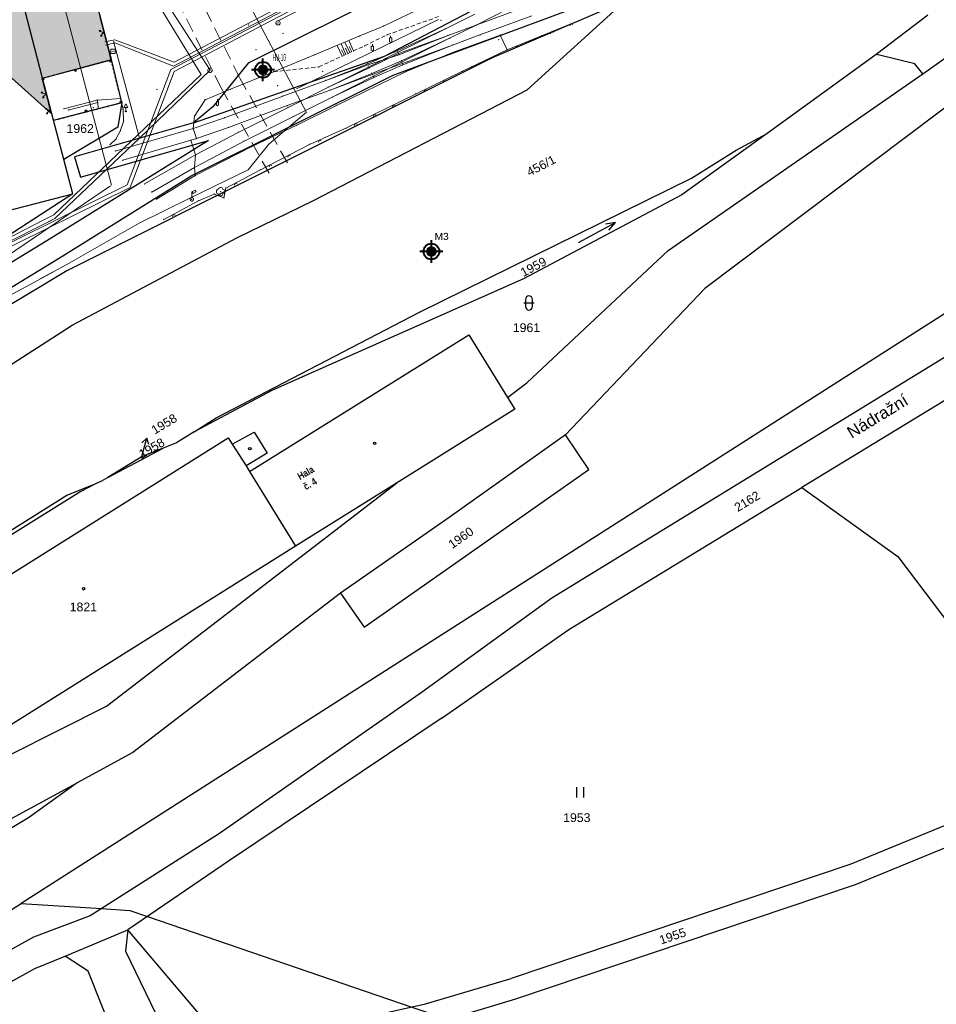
# Model space of a CAD drawing. Header units: metres. Extents: x -535942 to -530626, y -1087729 to -1086275.
# Tile 10 of 247: x -534397 to -534267, y -1087165 to -1087025. Entities that reach past the tile are written whole.
import ezdxf
from ezdxf.enums import TextEntityAlignment as Align

# ---------------------------------------------------------------- set-up
doc = ezdxf.new("R2010")
doc.units = ezdxf.units.M
for name, pattern in [('B_CARA_03', [3, 2, -1]), ('C_1', [0.6, 0.3, -0.3]), ('C_2', [0.9, 0.6, -0.3])]:
    doc.linetypes.add(name, pattern=pattern)
for name, color, linetype in [('15', 7, 'Continuous'), ('17', 7, 'Continuous'), ('18', 7, 'Continuous'), ('2', 7, 'Continuous'), ('22', 7, 'Continuous'), ('23', 7, 'Continuous'), ('25', 7, 'Continuous'), ('32', 7, 'Continuous'), ('6', 7, 'Continuous'), ('8', 7, 'Continuous'), ('_blok katastr', 7, 'Continuous'), ('_blok podklad SS', 7, 'Continuous'), ('_blok SS sítě', 7, 'Continuous'), ('_blok vrty G Consult', 7, 'Continuous'), ('_blok zaměření - nové', 7, 'Continuous'), ('AG_srafy SS budovy', 252, 'Continuous'), ('Hodnoty_hladiny', 7, 'Continuous'), ('Vrty_popis', 7, 'Continuous')]:
    doc.layers.add(name, color=color, linetype=linetype)
doc.layers.add('AG revizni oblacek', color=111, linetype='Continuous', plot=False)
for name, color, linetype, lineweight in [('AG voda chladící přívod', 120, 'HP_02_920CHVP', 13), ('AG voda chladící vratna', 120, 'HP_02_921CHVV', 13), ('AG_SS kanal_déšť', 251, 'G_POTR_626_PN', 13), ('AG_SS nakal_splašky', 251, 'G_POTR_627_PN', 13), ('AG_SS náhon', 251, 'B_CARA_03', 13), ('AG_SS osvětlení', 251, 'HP_04_VO', 13), ('AG_SS voda pitna', 251, 'G_POTR_616_PN', 13), ('AG_SS voda uzitkova', 251, 'G_POTR_617_PN', 13), ('Standard', 240, 'Continuous', 5)]:
    doc.layers.add(name, color=color, linetype=linetype, lineweight=lineweight)
for name, color, linetype, true_color in [('BT_BPEJ', 7, 'Continuous', 0x7fffff), ('BT_hranice_parcel', 7, 'Continuous', 0x007f00), ('BT_mapove_znacky', 7, 'Continuous', 0x007f00), ('BT_prvky_mapy', 7, 'Continuous', 0x007f00), ('BT_text_parcel', 7, 'Continuous', 0x007f00), ('BT_vnitrni_kresby', 7, 'Continuous', 0x007f00)]:
    doc.layers.add(name, color=color, linetype=linetype, true_color=true_color)
doc.layers.add('BT_hranice_budov', color=7, linetype='Continuous', lineweight=30, true_color=0x007f00)
doc.layers.add('Značka předmět vrt', color=7, linetype='Continuous', lineweight=0, true_color=0x27eff2)
doc.layers.get('17').off()
doc.styles.add('Arial', font='arialbd.ttf')
doc.styles.add('BT_text_mapy_m', font='arial.ttf', dxfattribs={"height": 5})
doc.styles.add('ROMANS', font='romans')
doc.styles.get("Standard").update_dxf_attribs({"font": 'ARIALN.TTF'})
doc.linetypes.add('G_POTR_616_PN', pattern='A,0.5,-1,2,-6.5,[2,hpfmlin.shx,S=1,R=0,X=0,Y=0],-6.5,2,-1,0.5', length=20)
doc.linetypes.add('G_POTR_617_PN', pattern='A,0.5,-1,2,-6.5,[1,hpfmlin.shx,S=1,R=0,X=0,Y=0],-6.5,2,-1,0.5', length=20)
doc.linetypes.add('G_POTR_626_PN', pattern='A,0.5,-1,2,-6.5,[8,hpfmlin.shx,S=1,R=0,X=0,Y=0],-6.5,2,-1,0.5', length=20)
doc.linetypes.add('G_POTR_627_PN', pattern='A,0.5,-1,2,-6.5,[9,hpfmlin.shx,S=1,R=0,X=0,Y=0],-6.5,2,-1,0.5', length=20)
doc.linetypes.add('HP_02_920CHVP', pattern='A,0.5,-1.2,-6.5,[3,hpfmlin.shx,S=1,R=0,X=0,Y=0],-0.8,["CHVP",Standard,S=1.7,R=0,X=3,Y=-0.8],-9,2,-1,0.5', length=21.5)
doc.linetypes.add('HP_02_921CHVV', pattern='A,0.5,-1.2,-6.5,[3,hpfmlin.shx,S=1,R=0,X=0,Y=0],-0.8,["CHVV",Standard,S=1.7,R=0,X=3,Y=-0.8],-9,2,-1,0.5', length=21.5)
doc.linetypes.add('HP_04_VO', pattern='A,0.5,-1,2,-5,[28,hpfmlin.shx,S=1,R=0,X=0,Y=0],-0.8,["VO",ROMANS,S=1.7,R=0,X=2.75,Y=-0.8],-7,2,-1,0.5', length=19.8)

# ---------------------------------------------------------------- blocks, each defined once
blk = doc.blocks.new('BT_symbol_402')
at = {"layer": 'BT_mapove_znacky', "lineweight": -3}
blk.add_circle((0, 0), 0.175, dxfattribs=at)
blk = doc.blocks.new('BT_symbol_306')
at = {"layer": 'BT_mapove_znacky', "lineweight": -3}
for p, q in [((-0.5, 0), (-0.5, 1.5)), ((0.5, 0), (0.5, 1.5))]:
    blk.add_line(p, q, dxfattribs=at)
blk = doc.blocks.new('BT_symbol_802')
at = {"layer": 'BT_mapove_znacky', "lineweight": -3}
blk.add_line((-3, 0), (3, 0), dxfattribs=at)
blk.add_lwpolyline([(1.6262, -0.5), (3, 0), (1.6262, 0.5)], dxfattribs=at)
blk = doc.blocks.new('BT_symbol_316')
at = {"layer": 'BT_mapove_znacky', "lineweight": -3}
blk.add_line((-0.75, 1), (0.75, 1), dxfattribs=at)
blk.add_lwpolyline([(0, 0), (0.1913, 0.0381), (0.3536, 0.1464), (0.4619, 0.3087), (0.5, 0.5), (0.5, 1.5), (0.4619, 1.6913), (0.3536, 1.8536), (0.1913, 1.9619), (0, 2), (-0.1913, 1.9619), (-0.3536, 1.8536), (-0.4619, 1.6913), (-0.5, 1.5), (-0.5, 0.5), (-0.4619, 0.3087), (-0.3536, 0.1464), (-0.1913, 0.0381), (0, 0)], dxfattribs=at)
blk = doc.blocks.new('BT_symbol_404')
at = {"layer": 'BT_mapove_znacky', "lineweight": -3}
blk.add_circle((0, 0), 0.175, dxfattribs=at)
blk = doc.blocks.new('BT_symbol_arrow')
at = {"layer": 'BT_text_parcel', "lineweight": -3}
for p in [(-0.5, 1.7), (0, 0), (0.5, 1.7)]:
    blk.add_line(p, (0, 2.5), dxfattribs=at)
blk = doc.blocks.new('_KATASTR')
at = {"layer": 'BT_BPEJ', "lineweight": -3}
for points in [[(-533898, -1086806.5), (-533987, -1086855), (-534014, -1086873), (-534050, -1086902), (-534110.5, -1086957.5), (-534117, -1086961), (-534138.5, -1086981), (-534174.5, -1087006), (-534199.5, -1087026), (-534243.5, -1087052.5), (-534397, -1087150.5)], [(-534432, -1087175.5), (-534431, -1087172), (-534397, -1087150.5)], [(-534397, -1087150.5), (-534385.54, -1087151.24), (-534381.5, -1087151.5), (-534378.99, -1087152.36), (-534341.37, -1087165.24), (-534336.25, -1087166.99), (-534307, -1087177), (-534238.5, -1087196.5), (-534222.14, -1087199.28), (-534191.28, -1087204.52), (-534142.63, -1087212.78), (-534139.08, -1087213.38), (-534103, -1087219.5), (-534027, -1087220.5)]]:
    blk.add_lwpolyline(points, dxfattribs=at)
at = {"layer": 'BT_hranice_budov', "lineweight": -3}
for points in [[(-534496.71, -1087080.91), (-534402.11, -1087056.42), (-534403.05, -1087053), (-534389.64, -1087049.54), (-534390.92, -1087044.66), (-534392.38, -1087039.07), (-534393.95, -1087033.06), (-534401.86, -1087002.58), (-534403.79, -1086995.25), (-534403.89, -1086994.88), (-534408.05, -1086979.09), (-534409.66, -1086979.51), (-534410.24, -1086977.43), (-534426.34, -1086981.53), (-534426.39, -1086981.37), (-534442.58, -1086985.56), (-534481.15, -1086995.45)], [(-534367.5, -1087084.24), (-534366.94, -1087085.17), (-534364.97, -1087088.24), (-534364.5, -1087089.02), (-534357.93, -1087099.66), (-534409.14, -1087131.77), (-534418.79, -1087116.42), (-534367.5, -1087084.24)]]:
    blk.add_lwpolyline(points, dxfattribs=at)
at = {"layer": 'BT_hranice_parcel', "lineweight": -3}
for points in [[(-534435.7, -1087083.91), (-534432.88, -1087082.28), (-534418.05, -1087074.81), (-534409.01, -1087069.31), (-534391.06, -1087058.36), (-534372.79, -1087046.98), (-534344.03, -1087032.66), (-534314.99, -1087021.81)], [(-534205.86, -1086949.78), (-534228.41, -1086962.47), (-534247.19, -1086975.55), (-534296.08, -1087010.03), (-534296.09, -1087010.12), (-534296.26, -1087011.72), (-534307.96, -1087020.8), (-534311.04, -1087022.12), (-534329.96, -1087030.2), (-534390.46, -1087060.51), (-534433.44, -1087086.3)], [(-534372.44, -1087039.42), (-534345.27, -1087029.92), (-534319.42, -1087016.42), (-534308.59, -1087010.25), (-534298.31, -1087003.53), (-534280.84, -1086991.01), (-534273.85, -1086983.9), (-534295.63, -1086995.26), (-534312.56, -1087004.68), (-534330.73, -1087014.05), (-534364.65, -1087030.93), (-534369.69, -1087037.15), (-534372.44, -1087039.42)], [(-534382.64, -1087036.52), (-534384.13, -1087030.43), (-534392.06, -1087000.05), (-534393.9, -1086992.9)], [(-534268.65, -1087032.46), (-534246.47, -1087016.72), (-534209.11, -1086994.59), (-534206.72, -1086998), (-534245.1, -1087022.07), (-534247.16, -1087023.51), (-534299.66, -1087062.98), (-534319.52, -1087083.84)], [(-534267.91, -1087024.09), (-534275.26, -1087029.72)], [(-534194.93, -1087028.01), (-534233.19, -1087052.98), (-534321.46, -1087107.08), (-534339.87, -1087120.39), (-534368.77, -1087140.55), (-534387.16, -1087152.27), (-534395.23, -1087155.29), (-534438.44, -1087179.27), (-534472.11, -1087197.13), (-534488.54, -1087206.99), (-534494.55, -1087209.22), (-534487.5, -1087213.29), (-534474.19, -1087205.99), (-534452.86, -1087190.42), (-534437.14, -1087182.11), (-534426.84, -1087176.93), (-534412.68, -1087169.51), (-534395.03, -1087159.77), (-534390.73, -1087157.99)], [(-534327.74, -1087078.52), (-534325.01, -1087076.42), (-534304.87, -1087057.6), (-534268.65, -1087032.46), (-534269.8, -1087031.03), (-534274.83, -1087029.82), (-534275.26, -1087029.72), (-534290.79, -1087040.93)], [(-534390.92, -1087044.66), (-534392.38, -1087039.07), (-534382.64, -1087036.52), (-534383.24, -1087040.04), (-534390.92, -1087044.66)], [(-534372.44, -1087039.42), (-534389.37, -1087044.26), (-534388.55, -1087047.14), (-534370.33, -1087041.93), (-534392.7, -1087055.84), (-534410.49, -1087066.71)], [(-534302.92, -1087049.69), (-534325.49, -1087061.64), (-534361.2, -1087077.48), (-534372.37, -1087083.38), (-534369.21, -1087081.4), (-534340.27, -1087066.35), (-534301.58, -1087047.28), (-534295.22, -1087043.3), (-534290.79, -1087040.93), (-534302.92, -1087049.69)], [(-534389.64, -1087049.54), (-534390.92, -1087044.66)], [(-534496.71, -1087080.91), (-534402.11, -1087056.42), (-534403.05, -1087053), (-534389.64, -1087049.54), (-534403.6, -1087058.57), (-534467.87, -1087075.02), (-534494.84, -1087082.08), (-534496.64, -1087081.25), (-534496.71, -1087080.91)], [(-534367.5, -1087084.24), (-534366.94, -1087085.17), (-534363.81, -1087083.43), (-534361.97, -1087086.41), (-534364.97, -1087088.24), (-534364.5, -1087089.02), (-534333.26, -1087069.61), (-534327.74, -1087078.52), (-534326.71, -1087080.17), (-534343.57, -1087090.7), (-534357.93, -1087099.66), (-534409.14, -1087131.77), (-534418.79, -1087116.42), (-534367.5, -1087084.24)], [(-534256.96, -1087121.25), (-534243.92, -1087114.41), (-534235.54, -1087108.52), (-534242.17, -1087100.8), (-534265.53, -1087078.96), (-534285.86, -1087091.32), (-534272.2, -1087101.15), (-534256.96, -1087121.25)], [(-534372.37, -1087083.38), (-534374.87, -1087084.95), (-534376.75, -1087085.7)], [(-534319.52, -1087083.84), (-534336.05, -1087095.57), (-534351.53, -1087106.36), (-534348.15, -1087111.19), (-534316.16, -1087088.74), (-534319.52, -1087083.84)], [(-534384.66, -1087089.88), (-534376.75, -1087085.7), (-534379.78, -1087086.9), (-534384.66, -1087089.88)], [(-534467.41, -1087163.89), (-534429.07, -1087144.64), (-534405.43, -1087132.77), (-534384.83, -1087122.43), (-534343.57, -1087090.7)], [(-534388.49, -1087091.9), (-534426.29, -1087115.44), (-534423.66, -1087113.31), (-534421.72, -1087111.99), (-534390.49, -1087092.43), (-534386.29, -1087090.74), (-534388.49, -1087091.9)], [(-534384.66, -1087089.88), (-534385.65, -1087090.48), (-534386.29, -1087090.74)], [(-534337.05, -1087124.07), (-534319.05, -1087111.5), (-534285.86, -1087091.32)], [(-534351.53, -1087106.36), (-534381.08, -1087129.03), (-534389.03, -1087133.34)], [(-534337.05, -1087124.07), (-534367.35, -1087144.4), (-534381.79, -1087154.28)], [(-534278.23, -1087147.82), (-534253.83, -1087137.82), (-534247.22, -1087134.09), (-534249.64, -1087130.9), (-534254.51, -1087134.9), (-534278.91, -1087144.9), (-534327.24, -1087161.17)], [(-534473.3, -1087176.41), (-534427.67, -1087154.29), (-534389.03, -1087133.34), (-534395.95, -1087138.32), (-534406.49, -1087144.65), (-534422.3, -1087152.92), (-534455.75, -1087174.83), (-534479.72, -1087188.14), (-534478.81, -1087186.47), (-534473.3, -1087176.41)], [(-534201.73, -1087191.31), (-534226.99, -1087201.17), (-534241.45, -1087203.12), (-534277.45, -1087203.5), (-534294.52, -1087202.13), (-534306.69, -1087198.57), (-534348.65, -1087182.24), (-534361.55, -1087178.11), (-534372.73, -1087175), (-534362.32, -1087171.08), (-534351.72, -1087170.58), (-534338.74, -1087167.73), (-534326.56, -1087164.09), (-534278.23, -1087147.82)], [(-534378.95, -1087179), (-534381.72, -1087174.55), (-534387.46, -1087160.12), (-534390.73, -1087157.99), (-534381.79, -1087154.28), (-534382.13, -1087157.29), (-534375.02, -1087172.01), (-534372.73, -1087175), (-534374.15, -1087180.42)], [(-534375.02, -1087172.01), (-534368.5, -1087169.92), (-534381.79, -1087154.28)], [(-534368.5, -1087169.92), (-534362.99, -1087168.16), (-534352.4, -1087167.66), (-534339.42, -1087164.81), (-534327.24, -1087161.17)]]:
    blk.add_lwpolyline(points, dxfattribs=at)
at = {"layer": 'BT_text_parcel', "lineweight": -3}
blk.add_line((-534379.77, -1087087.21), (-534379.74, -1087086.71), dxfattribs=at)
at = {"layer": 'BT_vnitrni_kresby', "lineweight": -3}
for points in [[(-534393.95, -1087033.06), (-534401.86, -1087002.58)], [(-534324.98, -1087034.75), (-534311.04, -1087022.12)], [(-534393.95, -1087033.06), (-534384.13, -1087030.43)], [(-534392.38, -1087039.07), (-534393.95, -1087033.06)], [(-534355.35, -1087050.5), (-534324.98, -1087034.75)], [(-534366.26, -1087055.81), (-534355.35, -1087050.5)], [(-534389.7, -1087068.21), (-534366.26, -1087055.81)], [(-534420.7, -1087088.15), (-534389.7, -1087068.21)], [(-534366.94, -1087085.17), (-534364.97, -1087088.24)], [(-534364.5, -1087089.02), (-534357.93, -1087099.66)]]:
    blk.add_lwpolyline(points, dxfattribs=at)
at = {"layer": 'BT_mapove_znacky', "lineweight": -3, "rotation": 27.9}
blk.add_blockref('BT_symbol_802', (-534315.02, -1087055.03), dxfattribs=at)
at = {"layer": 'BT_mapove_znacky', "lineweight": -3}
for name, p in [('BT_symbol_316', (-534324.7, -1087066.06)), ('BT_symbol_402', (-534346.67, -1087085.02)), ('BT_symbol_402', (-534364.43, -1087085.8)), ('BT_symbol_404', (-534388.09, -1087105.73)), ('BT_symbol_306', (-534317.38, -1087135.45))]:
    blk.add_blockref(name, p, dxfattribs=at)
at = {"layer": 'BT_text_parcel', "lineweight": -3, "rotation": 345.4100000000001}
blk.add_blockref('BT_symbol_arrow', (-534379.74, -1087086.71), dxfattribs=at)
at = {"layer": 'BT_prvky_mapy', "lineweight": -3, "style": 'BT_text_mapy_m'}
blk.add_text('Nádražní', height=1.7, rotation=31.3, dxfattribs=at).set_placement((-534278.77, -1087084.4))
at = {"layer": 'BT_text_parcel', "lineweight": -3, "style": 'BT_text_mapy_m'}
for s, p in [('1962', (-534390.52, -1087040.87)), ('1961', (-534327, -1087069.2)), ('1821', (-534390.07, -1087108.94)), ('1953', (-534319.83, -1087138.92))]:
    blk.add_text(s, height=1.25, dxfattribs=at).set_placement(p)
blk.add_text('456/1', height=1.25, rotation=27.44, dxfattribs=at).set_placement((-534322.69, -1087046.07), align=Align.CENTER)
for s, rotation, p in [('1959', 27.9, (-534325.49, -1087061.38)), ('1958', 30.88, (-534377.98, -1087083.81)), ('1958', 30.07, (-534379.77, -1087087.21)), ('2162', 31.3, (-534294.98, -1087094.83)), ('1960', 35.06, (-534335.62, -1087100.09)), ('1955', 18.67, (-534305.89, -1087156.36))]:
    blk.add_text(s, height=1.25, rotation=rotation, dxfattribs=at).set_placement(p)
blk = doc.blocks.new('kanalizace SS')
at = {"layer": 'AG_SS kanal_déšť', "ltscale": 0.7}
blk.add_line((-534360.48, -1087024.95), (-534327.75, -1087008.13), dxfattribs=at)
at = {"layer": 'AG_SS nakal_splašky', "ltscale": 0.7}
for p, q in [((-534384.14, -1087048.29), (-534394.18, -1087010.05)), ((-534403.87, -1087061.68), (-534384.28, -1087048.37))]:
    blk.add_line(p, q, dxfattribs=at)
blk = doc.blocks.new('náhon')
at = {"layer": 'AG_SS náhon'}
for p, q in [((-534365.85, -1087033.05), (-534381.93, -1087001.21)), ((-534368.5, -1087034.46), (-534384.63, -1087002.5)), ((-534359.08, -1087045.14), (-534365.85, -1087033.05)), ((-534361.7, -1087046.61), (-534368.5, -1087034.46))]:
    blk.add_line(p, q, dxfattribs=at)
blk = doc.blocks.new('ss pitná voda')
at = {"layer": 'AG_SS voda pitna', "ltscale": 0.7}
for p, q in [((-534385.52, -1087008.04), (-534370.1, -1087031.93)), ((-534380.16, -1087041.62), (-534383.82, -1087027.8)), ((-534370.1, -1087031.93), (-534380.16, -1087041.62)), ((-534380.16, -1087041.62), (-534392.17, -1087053.04)), ((-534392.61, -1087053.26), (-534407.86, -1087060.97)), ((-534392.17, -1087053.04), (-534394.15, -1087054.04))]:
    blk.add_line(p, q, dxfattribs=at)
blk = doc.blocks.new('ss prumyslová voda')
at = {"layer": 'AG voda chladící přívod', "color": 251, "lineweight": 13}
for points in [[(-534230.64, -1086927.97), (-534232.06, -1086929), (-534236.01, -1086949.56), (-534242.86, -1086961.56), (-534375.22, -1087030.8), (-534383.66, -1087027.6), (-534385.09, -1087027.89)], [(-534228.76, -1086932.2), (-534232.64, -1086934.27), (-534235.39, -1086949.06), (-534242.83, -1086962.46), (-534375.66, -1087031.85), (-534381.87, -1087048.25), (-534417.47, -1087065.85), (-534522.39, -1087094.5), (-534567.19, -1087106), (-534637.66, -1087123), (-534637.71, -1087136.31), (-534642.25, -1087137.58), (-534646.48, -1087121.06)]]:
    blk.add_lwpolyline(points, dxfattribs=at)
at = {"layer": 'AG voda chladící vratna', "color": 251, "lineweight": 13}
for points in [[(-534478.22, -1087102.92), (-534477.67, -1087102.75), (-534477.32, -1087102.28), (-534483.28, -1087084), (-534417.32, -1087066.3), (-534381.47, -1087048.61), (-534375.18, -1087032.13), (-534241.4, -1086962), (-534225.34, -1086944.04), (-534213.88, -1086938.39), (-534201.19, -1086914.92), (-534201.44, -1086914.42)], [(-534384.97, -1087028.36), (-534383.66, -1087028.06), (-534375.32, -1087031.38), (-534241.56, -1086961.43), (-534225.8, -1086944), (-534214.16, -1086937.93), (-534201.66, -1086914.83), (-534201.78, -1086914.59)]]:
    blk.add_lwpolyline(points, dxfattribs=at)
at = {"layer": 'AG_SS voda uzitkova', "ltscale": 0.7}
for p, q in [((-534392.68, -1086997.78), (-534371.34, -1087032.53)), ((-534383.66, -1087027.6), (-534385.09, -1087027.89)), ((-534383.66, -1087027.6), (-534385.09, -1087027.89)), ((-534384.97, -1087028.36), (-534383.66, -1087028.06)), ((-534384.97, -1087028.36), (-534383.66, -1087028.06)), ((-534371.34, -1087032.53), (-534392.33, -1087052.51)), ((-534371.34, -1087032.53), (-534392.33, -1087052.51)), ((-534392.33, -1087052.51), (-534393.94, -1087053.34)), ((-534392.33, -1087052.51), (-534393.94, -1087053.34)), ((-534393.94, -1087053.34), (-534407.52, -1087060.32)), ((-534393.94, -1087053.34), (-534407.52, -1087060.32))]:
    blk.add_line(p, q, dxfattribs=at)
blk = doc.blocks.new('ss_vo')
at = {"layer": 'AG_SS osvětlení', "ltscale": 0.7}
for p, q in [((-534356.36363, -1087037.94233), (-534364.35954, -1087022.9208)), ((-534357.79052, -1087034.58583), (-534337.55884, -1087024.70668)), ((-534356.37382, -1087037.91836), (-534361.72586, -1087042.44057)), ((-534361.72586, -1087042.44057), (-534364.66672, -1087046.10397)), ((-534364.66672, -1087046.10397), (-534372.88085, -1087050.1223)), ((-534372.88085, -1087050.1223), (-534380.19497, -1087053.70964)), ((-534380.19497, -1087053.70964), (-534390.4753, -1087059.59136)), ((-534390.4753, -1087059.59136), (-534394.37239, -1087061.6954)), ((-534392.375, -1087060.617), (-534400.64155, -1087065.08012))]:
    blk.add_line(p, q, dxfattribs=at)
blk = doc.blocks.new('Z608')
at = {"color": 0, "lineweight": -2}
for p, q in [((0.3, 0.3), (-0.3, 0.3)), ((-0.3, 0.3), (-0.3, -0.3)), ((0.3, -0.3), (0.3, 0.3)), ((-0.3, -0.3), (0.3, -0.3))]:
    blk.add_line(p, q, dxfattribs=at)
blk = doc.blocks.new('Z15')
at = {"layer": '23', "color": 0, "lineweight": -2}
blk.add_circle((0, 0), 0.15, dxfattribs=at)
blk = doc.blocks.new('Z527')
at = {"color": 0, "lineweight": -2}
for p, q in [((0, 1.11), (-0.3, 0.6)), ((-0.3, 0.6), (0.3, 0.6)), ((-0.15, 0), (0.15, 0)), ((0.3, 0.6), (0, 1.11)), ((0, 0), (0, 0.6))]:
    blk.add_line(p, q, dxfattribs=at)
blk = doc.blocks.new('Z620')
at = {"color": 0, "lineweight": -2}
for p, q in [((-0.3, 0.06), (-0.27, 0.15)), ((-0.3, -0.06), (-0.3, 0.06)), ((-0.27, 0.15), (-0.21, 0.24)), ((-0.21, 0.24), (-0.06, 0.3)), ((-0.06, 0.3), (0.06, 0.3)), ((0.06, 0.3), (0.21, 0.24)), ((0.21, 0.24), (0.27, 0.15)), ((0.27, 0.15), (0.3, 0.06)), ((0.3, 0.06), (0.3, -0.06)), ((-0.24, -0.21), (-0.3, -0.06)), ((-0.15, -0.27), (-0.24, -0.21)), ((-0.06, -0.3), (-0.15, -0.27)), ((0.06, -0.3), (-0.06, -0.3)), ((0.15, -0.27), (0.06, -0.3)), ((0.24, -0.21), (0.15, -0.27)), ((0.3, -0.06), (0.24, -0.21))]:
    blk.add_line(p, q, dxfattribs=at)
blk = doc.blocks.new('Z20')
at = {"color": 0, "lineweight": -2}
for p, q in [((-0.45, 0), (-0.15, 0)), ((-0.15, 0.03), (-0.12, 0.09)), ((-0.15, -0.03), (-0.15, 0.03)), ((-0.12, 0.09), (-0.09, 0.12)), ((-0.09, 0.12), (-0.03, 0.15)), ((-0.03, 0.15), (0.03, 0.15)), ((0.03, 0.15), (0.09, 0.12)), ((0.09, 0.12), (0.12, 0.09)), ((0.12, 0.09), (0.15, 0.03)), ((0.15, 0.03), (0.15, -0.03)), ((0.15, 0), (0.45, 0)), ((-0.12, -0.09), (-0.15, -0.03)), ((-0.09, -0.12), (-0.12, -0.09)), ((-0.03, -0.15), (-0.09, -0.12)), ((0.03, -0.15), (-0.03, -0.15)), ((0.09, -0.12), (0.03, -0.15)), ((0.12, -0.09), (0.09, -0.12)), ((0.15, -0.03), (0.12, -0.09))]:
    blk.add_line(p, q, dxfattribs=at)
blk = doc.blocks.new('Z412')
at = {"color": 0, "lineweight": -2}
for p, q in [((-0.15, 0), (-0.15, 0.6)), ((-0.15, 0.6), (0.15, 0.6)), ((0, 0.6), (0, 0.9)), ((0.15, 0.6), (0.15, 0))]:
    blk.add_line(p, q, dxfattribs=at)
blk = doc.blocks.new('Z13')
at = {"color": 0, "lineweight": -2}
for p, q in [((-0.24, 0.06), (-0.18, 0.18)), ((-0.24, -0.06), (-0.24, 0.06)), ((-0.18, 0.18), (-0.06, 0.24)), ((-0.06, 0.24), (0.06, 0.24)), ((0, 1.05), (0.54, 1.32)), ((0, 0.24), (0, 1.05)), ((0.18, 0.84), (0.06, 1.08)), ((0.06, 0.24), (0.18, 0.18)), ((0.6, 1.05), (0.18, 0.84)), ((0.18, 0.18), (0.24, 0.06)), ((0.24, 0.06), (0.24, -0.06)), ((0.48, 1.29), (0.6, 1.05)), ((-0.18, -0.18), (-0.24, -0.06)), ((-0.06, -0.24), (-0.18, -0.18)), ((0.06, -0.24), (-0.06, -0.24)), ((0.18, -0.18), (0.06, -0.24)), ((0.24, -0.06), (0.18, -0.18))]:
    blk.add_line(p, q, dxfattribs=at)
blk = doc.blocks.new('Z24')
at = {"color": 0, "lineweight": -2}
for p, q in [((-0.6, 0.06), (-0.57, 0.15)), ((-0.6, -0.06), (-0.6, 0.06)), ((-0.57, 0.15), (-0.51, 0.24)), ((-0.51, 0.24), (-0.33, 0.33)), ((-0.33, 0.33), (-0.27, 0.45)), ((-0.27, 0.45), (-0.21, 0.54)), ((-0.21, 0.54), (-0.06, 0.6)), ((-0.06, 0.6), (0.06, 0.6)), ((-0.03, -0.03), (-0.03, 0.03)), ((-0.03, 0.03), (0.03, 0.03)), ((0.03, 0.03), (0.03, -0.03)), ((0.06, 0.6), (0.21, 0.54)), ((0.21, 0.54), (0.27, 0.45)), ((0.27, 0.45), (0.33, 0.33)), ((0.33, 0.33), (0.51, 0.24)), ((0.51, 0.24), (0.57, 0.15)), ((0.57, 0.15), (0.6, 0.06)), ((0.6, 0.06), (0.6, -0.06)), ((-0.54, -0.21), (-0.6, -0.06)), ((-0.45, -0.27), (-0.54, -0.21)), ((-0.33, -0.33), (-0.45, -0.27)), ((-0.24, -0.51), (-0.33, -0.33)), ((-0.15, -0.57), (-0.24, -0.51)), ((-0.06, -0.6), (-0.15, -0.57)), ((0.06, -0.6), (-0.06, -0.6)), ((0.03, -0.03), (-0.03, -0.03)), ((0.15, -0.57), (0.06, -0.6)), ((0.24, -0.51), (0.15, -0.57)), ((0.33, -0.33), (0.24, -0.51)), ((0.45, -0.27), (0.33, -0.33)), ((0.54, -0.21), (0.45, -0.27)), ((0.6, -0.06), (0.54, -0.21))]:
    blk.add_line(p, q, dxfattribs=at)
blk = doc.blocks.new('Z58')
at = {"color": 0, "lineweight": -2}
for p, q in [((-0.45, 0.6), (-0.24, 0.42)), ((-0.45, 0.6), (-0.36, 0.39)), ((-0.45, 0.6), (-0.24, 0.54)), ((-0.24, 0.42), (-0.12, 0.24)), ((-0.12, 0.24), (0, 0)), ((0, 0), (0.12, 0.24)), ((0.12, 0.24), (0.24, 0.42)), ((0.24, 0.42), (0.45, 0.6)), ((0.45, 0.6), (0.24, 0.54)), ((0.45, 0.6), (0.36, 0.39))]:
    blk.add_line(p, q, dxfattribs=at)
blk = doc.blocks.new('Z212')
at = {"color": 0, "lineweight": -2}
for p, q in [((-0.21, 0.21), (0, 0)), ((0, 0), (0.21, 0.21))]:
    blk.add_line(p, q, dxfattribs=at)
blk = doc.blocks.new('Zaměření - zekan')
at = {"layer": 'AG_srafy SS budovy', "transparency": 33554602}
h = blk.add_hatch(color=256, dxfattribs=at)
h.dxf.hatch_style = 1
h.paths.add_polyline_path([(-534453.32, -1086966.97), (-534443.64, -1086964.47), (-534440.42, -1086963.61), (-534440.62, -1086962.77), (-534438.16, -1086962.14), (-534435.9, -1086961.56), (-534432.06, -1086960.58), (-534428.7, -1086959.69), (-534425.4, -1086958.85), (-534423.57, -1086958.39), (-534414.04, -1086955.97), (-534414.64, -1086953.75), (-534414.91, -1086952.73), (-534415.05, -1086952.24), (-534415.31, -1086951.23), (-534416.63, -1086946.34), (-534428.91, -1086949.44), (-534437.35, -1086951.61), (-534443.56, -1086953.24), (-534443.06, -1086955.13), (-534448.34, -1086956.52), (-534449.54, -1086956.83), (-534450.23, -1086957.02), (-534451.64, -1086957.39), (-534454.12, -1086958.04), (-534454.72, -1086958.19), (-534455.72, -1086958.46), (-534455.29, -1086960.06), (-534454.35, -1086963.34), (-534454.18, -1086963.96), (-534454.14, -1086964.1), (-534454.06, -1086964.37)])
h.paths.add_polyline_path([(-534449.11, -1086987.51), (-534445.79, -1086986.66), (-534443.94, -1086986.15), (-534443.97, -1086986.04), (-534442.31, -1086985.61), (-534441.18, -1086985.31), (-534431.78, -1086982.86), (-534426.34, -1086981.45), (-534426.27, -1086981.61), (-534423.23, -1086980.83), (-534421.04, -1086980.23), (-534414.29, -1086978.5), (-534410.17, -1086977.42), (-534409.67, -1086979.54), (-534407.98, -1086979.1), (-534405.71, -1086987.99), (-534405.64, -1086987.96), (-534405.57, -1086988.16), (-534405.51, -1086988.14), (-534404.63, -1086991.45), (-534404.37, -1086992.44), (-534403.73, -1086994.83), (-534403.63, -1086995.22), (-534399.38, -1086994.06), (-534393.93, -1086992.57), (-534392.97, -1086996.33), (-534392.38, -1086998.68), (-534391.96, -1087000.32), (-534391.27, -1087003.03), (-534389.51, -1087009.99), (-534387.84, -1087016.44), (-534385.76, -1087024.28), (-534384.58, -1087028.84), (-534384.22, -1087030.49), (-534394.01, -1087033.1), (-534393.06, -1087036.8), (-534392.78, -1087038.03)])
h.paths.add_polyline_path([(-534376.66, -1086982.86), (-534371.91, -1086992.08), (-534367.61, -1087000.29), (-534367.52, -1087000.44), (-534366.9, -1087001.62), (-534367.54, -1087001.98), (-534367.74, -1087002.09), (-534371.55, -1087004.13), (-534370.98, -1087005.22), (-534369.18, -1087008.63), (-534362.31, -1087021.78), (-534361.7, -1087022.93), (-534357.45, -1087020.68), (-534357.97, -1087019.22), (-534358.37, -1087018.01), (-534358.76, -1087016.83), (-534358.99, -1087016.22), (-534359.29, -1087015.33), (-534353.16, -1087012.14), (-534339.04, -1087004.84), (-534326.38, -1086998.22), (-534319.16, -1086994.47), (-534316.78, -1086998.99), (-534313.36, -1086997.22), (-534311.16, -1086996.07), (-534306.79, -1086993.79), (-534304.55, -1086992.63), (-534299.59, -1086990.04), (-534302, -1086985.39), (-534295.73, -1086982.11), (-534295.21, -1086982.98), (-534290.74, -1086980.63), (-534289.54, -1086982.76), (-534285.69, -1086980.56), (-534286.82, -1086978.58), (-534284.28, -1086977.22), (-534283.24, -1086976.68), (-534281.19, -1086975.65), (-534277.97, -1086973.96), (-534276.84, -1086973.37), (-534273.85, -1086971.79), (-534272.96, -1086971.31), (-534269.71, -1086969.61), (-534269.14, -1086969.31), (-534256.54, -1086962.76), (-534254.34, -1086961.61), (-534242.72, -1086955.58), (-534242.78, -1086955.43), (-534237.35, -1086952.6), (-534235.21, -1086949.4), (-534239.44, -1086941.34), (-534243.24, -1086941.25), (-534248.7, -1086944.11), (-534250.27, -1086941.13), (-534250.44, -1086940.78), (-534251.11, -1086939.54), (-534251.4, -1086938.86), (-534251.69, -1086938.24), (-534253.29, -1086935.24), (-534253.68, -1086934.51), (-534255.34, -1086931.42), (-534255.99, -1086930.13), (-534256.1, -1086929.92), (-534258.1, -1086926.1), (-534260.25, -1086921.97), (-534262.07, -1086922.92), (-534262.15, -1086922.98), (-534266.77, -1086925.44), (-534269.6, -1086926.91), (-534276.25, -1086930.36), (-534283.82, -1086934.31), (-534286.48, -1086935.71), (-534290.01, -1086937.55), (-534293.03, -1086939.1), (-534298.26, -1086941.82), (-534312.71, -1086949.33), (-534312.61, -1086949.52), (-534323.27, -1086955.1), (-534323.4, -1086955.17), (-534326.4, -1086956.7), (-534326.56, -1086956.78), (-534333.51, -1086960.4), (-534334.43, -1086960.88), (-534340.99, -1086964.26), (-534348.06, -1086967.99), (-534354.88, -1086971.56), (-534355.52, -1086971.89), (-534363.33, -1086975.94), (-534365.5, -1086977.06), (-534366.7, -1086977.69), (-534369.79, -1086979.29), (-534372.79, -1086980.85), (-534373.9, -1086981.42)])
h.paths.add_polyline_path([(-534225.31, -1086925.38), (-534227.21, -1086921.67), (-534228.94, -1086918.39), (-534222.95, -1086915.33), (-534223.49, -1086914.23), (-534224.05, -1086913.14), (-534224.58, -1086912.12), (-534225.22, -1086910.92), (-534225.33, -1086910.97), (-534229.4, -1086913.05), (-534232.81, -1086914.82), (-534233.83, -1086915.32), (-534235.03, -1086915.94), (-534238.81, -1086917.9), (-534236.52, -1086922.26), (-534234.28, -1086921.14), (-534233.59, -1086922.49), (-534231.31, -1086927.09), (-534227.3, -1086934.34), (-534227.79, -1086934.6), (-534227.68, -1086935.04), (-534229.4, -1086935.91), (-534227.63, -1086939.43), (-534226.47, -1086938.84), (-534217.79, -1086934.36), (-534219.63, -1086930.88), (-534221.85, -1086932.07), (-534224.06, -1086927.94)])
h.paths.add_polyline_path([(-534218.17, -1086907.24), (-534217.95, -1086907.68), (-534217.87, -1086907.62), (-534216.61, -1086910.03), (-534216.54, -1086910.15), (-534215.04, -1086913.13), (-534214.84, -1086913.49), (-534214.58, -1086913.36), (-534211.87, -1086911.91), (-534205.61, -1086908.67), (-534200.06, -1086905.83), (-534197.02, -1086904.27), (-534200.25, -1086898), (-534206.14, -1086901.04), (-534211.99, -1086904.07)])
h.paths.add_polyline_path([(-534204.81, -1086909.35), (-534204.26, -1086910.42), (-534206.72, -1086911.82), (-534204.65, -1086915.78), (-534198.56, -1086912.7), (-534200.8, -1086908.63), (-534203.55, -1086910.02), (-534204.07, -1086908.98)])
h.paths.add_polyline_path([(-534195.75, -1086896.47), (-534199.09, -1086898.18), (-534196.17, -1086903.85), (-534195.87, -1086903.7), (-534194.67, -1086903.07), (-534192.88, -1086902.14), (-534194.66, -1086898.61), (-534195.18, -1086897.6)])
h.paths.add_polyline_path([(-534084.41, -1086796.39), (-534085.46, -1086796.99), (-534086.03, -1086797.3), (-534089.99, -1086799.53), (-534091.27, -1086800.26), (-534090.93, -1086800.88), (-534105.36, -1086808.92), (-534099.72, -1086818.96), (-534099.63, -1086819.17), (-534085.25, -1086811.1), (-534085.18, -1086811.21), (-534081.15, -1086808.94), (-534081.95, -1086801.31), (-534084.05, -1086801.53), (-534080.65, -1086800.13), (-534082.4, -1086800.13)])
edge = h.paths.add_edge_path()
edge.add_arc((-534100.21, -1086794.68), 2.83, 0, 360)
h.paths.add_polyline_path([(-534099.94, -1086778.89), (-534103.97, -1086781.3), (-534100.2, -1086787.73), (-534099.26, -1086789.35), (-534095.15, -1086786.92)])
h.paths.add_polyline_path([(-534107.32, -1086754.82), (-534114.77, -1086759.06), (-534107.17, -1086772.4), (-534104.69, -1086771), (-534100.77, -1086768.78), (-534099.77, -1086768.21)])
h.paths.add_polyline_path([(-534117.45, -1086774.96), (-534116.11, -1086777.42), (-534114.41, -1086776.46), (-534113.26, -1086775.8), (-534111.02, -1086774.53), (-534109.72, -1086773.79), (-534109.3, -1086773.55), (-534110.66, -1086771.13)])
at = {"layer": '18', "color": 252, "lineweight": 15}
for p in [(-534360.42, -1087025.2), (-534337.21, -1087024.86), (-534364.61, -1087025.51), (-534345.4, -1087025.67), (-534336.6, -1087026.03), (-534332.13, -1087025.5), (-534359.72, -1087026.69), (-534348.78, -1087027.05), (-534344.91, -1087026.91), (-534344.39, -1087027.95), (-534336.22, -1087026.98), (-534335.99, -1087027.4), (-534331.69, -1087026.92), (-534329.03, -1087027.57), (-534328.79, -1087026.93), (-534322.91, -1087027.04), (-534384.58, -1087028.84), (-534383.92, -1087029.24), (-534363.57, -1087029.01), (-534348.11, -1087028.48), (-534346.99, -1087029.14), (-534343.45, -1087029.19), (-534343.34, -1087029.38), (-534335.6, -1087028.37), (-534335.42, -1087029.39), (-534327.8, -1087029.02), (-534384.27, -1087030.64), (-534384.22, -1087030.49), (-534355.22, -1087029.75), (-534343.28, -1087029.58), (-534343.21, -1087029.75), (-534342.83, -1087030.59), (-534342.76, -1087030.77), (-534389.24, -1087031.97), (-534370.11, -1087031.95), (-534362.6, -1087031.88), (-534361.05, -1087032.15), (-534354.62, -1087031.47), (-534354.06, -1087032.12), (-534347.64, -1087031.01), (-534347.57, -1087031.18), (-534347.55, -1087031.49), (-534347.45, -1087031.61), (-534342.72, -1087030.97), (-534342.66, -1087031.17), (-534342.19, -1087032.13), (-534334.18, -1087032.09), (-534394.01, -1087033.1), (-534393.88, -1087033.65), (-534393.87, -1087033.18), (-534353.63, -1087033.39), (-534347.09, -1087032.4), (-534347.01, -1087032.55), (-534346.84, -1087032.8), (-534346.78, -1087032.97), (-534377.67, -1087034.64), (-534367.18, -1087034.66), (-534360.46, -1087034.12), (-534353.24, -1087034.33), (-534353.01, -1087034.77), (-534386.17, -1087036.19), (-534382.81, -1087035.95), (-534382.78, -1087036.46), (-534370.8, -1087036.14), (-534359.73, -1087035.62), (-534352.62, -1087035.73), (-534340.86, -1087035.33), (-534393.06, -1087036.8), (-534392.97, -1087037.2), (-534390.9, -1087037.42), (-534390.27, -1087037.62), (-534387.75, -1087037.74), (-534386.73, -1087037.29), (-534386.07, -1087036.53), (-534386.04, -1087037.39), (-534382.69, -1087036.6), (-534382.47, -1087037.5), (-534382.08, -1087037.83), (-534369.04, -1087036.98), (-534359.11, -1087036.98), (-534358.98, -1087037.23), (-534352.11, -1087036.96), (-534392.78, -1087038.03), (-534392.36, -1087039.12), (-534389.36, -1087038.31), (-534382.41, -1087039.22), (-534372.32, -1087038.46), (-534368.03, -1087038.7), (-534358.3, -1087038.56), (-534382.88, -1087040.6), (-534372.52, -1087040.25), (-534367.45, -1087040.08), (-534357.76, -1087039.77), (-534350.76, -1087040.2), (-534383.5, -1087041.76), (-534372.85, -1087041.9), (-534372.04, -1087041.66), (-534366.08, -1087040.8), (-534365.26, -1087042.03), (-534384.33, -1087042.53), (-534383.59, -1087043.44), (-534364.16, -1087042.81), (-534355.94, -1087042.5), (-534382.51, -1087044.75), (-534372.18, -1087044), (-534372.29, -1087045.77), (-534362.92, -1087046.1), (-534372.21, -1087046.94), (-534379.42, -1087048.13), (-534374.9, -1087048.56), (-534367.86, -1087048.71), (-534378.4, -1087049.28), (-534377.73, -1087050.27), (-534372.69, -1087050.31), (-534369.49, -1087049.56), (-534368.59, -1087049.21), (-534368.12, -1087050.1), (-534371.74, -1087050.52), (-534376.68, -1087053.17)]:
    blk.add_point(p, dxfattribs=at)
at = {"layer": '2', "color": 251, "lineweight": 15}
for p, q in [((-534345.4, -1087025.67), (-534338.21, -1087022.19)), ((-534332.13, -1087025.5), (-534325.22, -1087021.97)), ((-534324.89, -1087022.82), (-534332.13, -1087025.5)), ((-534385.85, -1087024.06), (-534384.58, -1087028.84)), ((-534332.41, -1087023.97), (-534336.6, -1087026.03)), ((-534324.3, -1087024.19), (-534331.69, -1087026.92)), ((-534348.78, -1087027.05), (-534345.4, -1087025.67)), ((-534336.6, -1087026.03), (-534343.45, -1087029.19)), ((-534343.34, -1087029.38), (-534336.6, -1087026.03)), ((-534332.13, -1087025.5), (-534336.22, -1087026.98)), ((-534335.99, -1087027.4), (-534332.13, -1087025.5)), ((-534355.22, -1087029.75), (-534348.78, -1087027.05)), ((-534343.28, -1087029.58), (-534336.22, -1087026.98)), ((-534336.22, -1087026.98), (-534343.21, -1087029.75)), ((-534335.99, -1087027.4), (-534342.83, -1087030.59)), ((-534342.76, -1087030.77), (-534335.99, -1087027.4)), ((-534331.69, -1087026.92), (-534335.6, -1087028.37)), ((-534335.42, -1087029.39), (-534328.79, -1087026.93)), ((-534327.8, -1087029.02), (-534328.79, -1087026.93)), ((-534384.58, -1087028.84), (-534384.22, -1087030.49)), ((-534343.45, -1087029.19), (-534347.64, -1087031.01)), ((-534343.34, -1087029.38), (-534347.55, -1087031.49)), ((-534342.72, -1087030.97), (-534335.6, -1087028.37)), ((-534335.6, -1087028.37), (-534342.66, -1087031.17)), ((-534342.19, -1087032.13), (-534335.42, -1087029.39)), ((-534384.22, -1087030.49), (-534394.01, -1087033.1)), ((-534361.05, -1087032.15), (-534355.22, -1087029.75)), ((-534347.57, -1087031.18), (-534343.21, -1087029.75)), ((-534347.45, -1087031.61), (-534343.28, -1087029.58)), ((-534342.83, -1087030.59), (-534347.09, -1087032.4)), ((-534342.76, -1087030.77), (-534346.84, -1087032.8)), ((-534367.18, -1087034.66), (-534361.05, -1087032.15)), ((-534347.64, -1087031.01), (-534353.63, -1087033.39)), ((-534353.63, -1087033.39), (-534347.57, -1087031.18)), ((-534347.55, -1087031.49), (-534353.24, -1087034.33)), ((-534353.24, -1087034.33), (-534347.45, -1087031.61)), ((-534352.11, -1087036.96), (-534342.19, -1087032.13)), ((-534347.01, -1087032.55), (-534342.72, -1087030.97)), ((-534346.78, -1087032.97), (-534342.66, -1087031.17)), ((-534394.01, -1087033.1), (-534393.88, -1087033.65)), ((-534393.88, -1087033.65), (-534393.06, -1087036.8)), ((-534353.63, -1087033.39), (-534359.73, -1087035.62)), ((-534347.09, -1087032.4), (-534353.01, -1087034.77)), ((-534353.01, -1087034.77), (-534347.01, -1087032.55)), ((-534346.84, -1087032.8), (-534352.62, -1087035.73)), ((-534352.62, -1087035.73), (-534346.78, -1087032.97)), ((-534370.8, -1087036.14), (-534367.18, -1087034.66)), ((-534359.11, -1087036.98), (-534353.01, -1087034.77)), ((-534353.24, -1087034.33), (-534358.98, -1087037.23)), ((-534386.17, -1087036.19), (-534382.81, -1087035.95)), ((-534382.69, -1087036.6), (-534382.81, -1087035.95)), ((-534372.32, -1087038.46), (-534370.8, -1087036.14)), ((-534359.73, -1087035.62), (-534368.03, -1087038.7)), ((-534358.3, -1087038.56), (-534352.62, -1087035.73)), ((-534393.06, -1087036.8), (-534392.97, -1087037.2)), ((-534392.97, -1087037.2), (-534392.78, -1087038.03)), ((-534389.36, -1087038.31), (-534386.04, -1087037.39)), ((-534386.04, -1087037.39), (-534386.07, -1087036.53)), ((-534382.47, -1087037.5), (-534382.69, -1087036.6)), ((-534382.41, -1087039.22), (-534382.47, -1087037.5)), ((-534367.45, -1087040.08), (-534359.11, -1087036.98)), ((-534358.98, -1087037.23), (-534366.08, -1087040.8)), ((-534357.76, -1087039.77), (-534352.11, -1087036.96)), ((-534382.88, -1087040.6), (-534382.41, -1087039.22)), ((-534372.52, -1087040.25), (-534372.32, -1087038.46)), ((-534368.03, -1087038.7), (-534372.52, -1087040.25)), ((-534365.26, -1087042.03), (-534358.3, -1087038.56)), ((-534383.59, -1087043.44), (-534372.52, -1087040.25)), ((-534383.5, -1087041.76), (-534382.88, -1087040.6)), ((-534372.04, -1087041.66), (-534372.52, -1087040.25)), ((-534372.04, -1087041.66), (-534367.45, -1087040.08)), ((-534364.16, -1087042.81), (-534357.76, -1087039.77)), ((-534384.33, -1087042.53), (-534383.5, -1087041.76)), ((-534372.85, -1087041.9), (-534382.51, -1087044.75)), ((-534372.85, -1087041.9), (-534372.04, -1087041.66)), ((-534372.04, -1087041.66), (-534372.85, -1087041.9)), ((-534372.18, -1087044), (-534372.85, -1087041.9)), ((-534372.29, -1087045.77), (-534365.26, -1087042.03)), ((-534366.08, -1087040.8), (-534372.18, -1087044)), ((-534372.21, -1087046.94), (-534364.16, -1087042.81)), ((-534372.18, -1087044), (-534379.42, -1087048.13)), ((-534372.29, -1087045.77), (-534372.18, -1087044)), ((-534378.4, -1087049.28), (-534372.29, -1087045.77)), ((-534372.21, -1087046.94), (-534372.29, -1087045.77)), ((-534374.9, -1087048.56), (-534372.21, -1087046.94)), ((-534377.73, -1087050.27), (-534374.9, -1087048.56))]:
    blk.add_line(p, q, dxfattribs=at)
at = {"layer": '2', "color": 251, "linetype": 'C_1', "lineweight": 15}
for q in [(-534384.22, -1087030.49), (-534392.36, -1087039.12)]:
    blk.add_line((-534382.69, -1087036.6), q, dxfattribs=at)
at = {"layer": '22', "color": 252, "lineweight": 15}
for p, q in [((-534350.2, -1087029.44), (-534350.89, -1087027.93)), ((-534349.66, -1087029.19), (-534350.34, -1087027.7)), ((-534351.29, -1087029.94), (-534352, -1087028.4)), ((-534350.75, -1087029.69), (-534351.45, -1087028.17)), ((-534351.02, -1087029.82), (-534351.37, -1087029.05)), ((-534350.48, -1087029.57), (-534350.82, -1087028.81)), ((-534349.93, -1087029.32), (-534350.27, -1087028.57))]:
    blk.add_line(p, q, dxfattribs=at)
at = {"layer": '23', "color": 252, "lineweight": 15}
for p, q in [((-534322.91, -1087027.04), (-534316.76, -1087024.51)), ((-534327.8, -1087029.02), (-534322.91, -1087027.04)), ((-534334.18, -1087032.09), (-534327.8, -1087029.02)), ((-534340.86, -1087035.33), (-534334.18, -1087032.09)), ((-534390.9, -1087037.42), (-534386.17, -1087036.19)), ((-534386.17, -1087036.19), (-534386.07, -1087036.53)), ((-534350.76, -1087040.2), (-534340.86, -1087035.33)), ((-534386.07, -1087036.53), (-534390.27, -1087037.62)), ((-534355.94, -1087042.5), (-534350.76, -1087040.2)), ((-534362.92, -1087046.1), (-534355.94, -1087042.5)), ((-534367.86, -1087048.71), (-534362.92, -1087046.1)), ((-534368.12, -1087050.1), (-534367.86, -1087048.71)), ((-534371.74, -1087050.52), (-534369.49, -1087049.56)), ((-534369.49, -1087049.56), (-534368.12, -1087050.1)), ((-534376.68, -1087053.17), (-534371.74, -1087050.52))]:
    blk.add_line(p, q, dxfattribs=at)
at = {"layer": '25', "color": 252, "linetype": 'C_2', "lineweight": 15}
for p, q in [((-534344.91, -1087026.91), (-534337.43, -1087024.26)), ((-534348.11, -1087028.48), (-534344.91, -1087026.91)), ((-534354.62, -1087031.47), (-534348.11, -1087028.48)), ((-534361.05, -1087032.15), (-534354.62, -1087031.47))]:
    blk.add_line(p, q, dxfattribs=at)
at = {"layer": 'AG revizni oblacek'}
blk.add_lwpolyline([(-534385.76, -1087024.28), (-534384.58, -1087028.84), (-534384.22, -1087030.49), (-534394.01, -1087033.1), (-534393.06, -1087036.8), (-534392.78, -1087038.03), (-534449.11, -1086987.51)], dxfattribs=at)
at = {"layer": '15', "color": 252, "lineweight": 15}
blk.add_blockref('Z24', (-534368.59, -1087049.21), dxfattribs=at)
at = {"layer": '17', "color": 251, "lineweight": 15}
for p in [(-534384.27, -1087030.64), (-534389.24, -1087031.97), (-534393.87, -1087033.18), (-534382.78, -1087036.46), (-534387.75, -1087037.74)]:
    blk.add_blockref('Z15', p, dxfattribs=at)
at = {"layer": '2', "color": 252, "lineweight": 15}
for p, rotation in [((-534385.19, -1087026.56), 104.8642), ((-534393.44, -1087035.33), 104.4801), ((-534392.87, -1087037.63), 102.8341)]:
    blk.add_blockref('Z58', p, dxfattribs=dict(at, rotation=rotation))
at = {"layer": '23', "color": 252, "lineweight": 15}
for p, rotation in [((-534318.75, -1087025.32), 202.4), ((-534321.52, -1087026.47), 202.4), ((-534326.41, -1087028.46), 202), ((-534330.12, -1087030.13), 205.7), ((-534332.82, -1087031.43), 205.7), ((-534336.81, -1087033.36), 205.9), ((-534339.51, -1087034.67), 205.9), ((-534344.03, -1087036.89), 206.2), ((-534346.72, -1087038.22), 206.2), ((-534349.42, -1087039.54), 206.2), ((-534354.57, -1087041.89), 203.9), ((-534354.57, -1087041.89), 203.9), ((-534358.92, -1087044.04), 207.3), ((-534361.58, -1087045.41), 207.3), ((-534366.53, -1087048.01), 207.8), ((-534375.36, -1087052.46), 208.2)]:
    blk.add_blockref('Z212', p, dxfattribs=dict(at, rotation=rotation))
at = {"layer": '32', "color": 252, "lineweight": 15}
blk.add_blockref('Z527', (-534382.08, -1087037.83), dxfattribs=at)
at = {"layer": '6', "color": 252, "lineweight": 15}
blk.add_blockref('Z20', (-534362.6, -1087031.88), dxfattribs=at)
at = {"layer": '8', "color": 252, "lineweight": 15}
for name, p in [('Z620', (-534360.42, -1087025.2)), ('Z412', (-534344.39, -1087027.95)), ('Z608', (-534383.92, -1087029.24)), ('Z412', (-534346.99, -1087029.14)), ('Z620', (-534370.11, -1087031.95)), ('Z412', (-534369.04, -1087036.98)), ('Z13', (-534372.69, -1087050.31))]:
    blk.add_blockref(name, p, dxfattribs=at)
blk = doc.blocks.new('hala návrh')
at = {"layer": 'Standard', "color": 6, "linetype": 'Continuous', "lineweight": 25, "transparency": 33554687, "insert": (-49.1, -118.4), "char_height": 1, "width": 2.486, "attachment_point": 7, "rotation": 2.531, "style": 'Arial'}
blk.add_mtext('\\W0.83;Hala č. 4', dxfattribs=at)
blk = doc.blocks.new('_vrty G Consult')
at = {"layer": 'Hodnoty_hladiny', "color": 251, "lineweight": 40}
for p in [(-534362.56, -1087031.89), (-534338.59, -1087057.74)]:
    blk.add_point(p, dxfattribs=at)
at = {"layer": 'Vrty_popis', "color": 251, "lineweight": 40}
for p in [(-534362.56, -1087031.89), (-534338.59, -1087057.74)]:
    blk.add_point(p, dxfattribs=at)
at = {"layer": 'Značka předmět vrt', "color": 251, "linetype": 'Continuous', "lineweight": 40}
for p, q in [((-534362.56, -1087031.27), (-534362.56, -1087030.27)), ((-534363.19, -1087031.89), (-534364.18, -1087031.89)), ((-534361.94, -1087031.89), (-534363.19, -1087031.89)), ((-534361.96, -1087031.74), (-534363.17, -1087031.74)), ((-534361.96, -1087032.05), (-534363.17, -1087032.05)), ((-534362.02, -1087031.58), (-534363.1, -1087031.58)), ((-534362.02, -1087032.2), (-534363.1, -1087032.2)), ((-534363.03, -1087031.48), (-534363.03, -1087032.3)), ((-534362.15, -1087031.42), (-534362.97, -1087031.42)), ((-534362.87, -1087031.35), (-534362.87, -1087032.43)), ((-534362.72, -1087031.29), (-534362.72, -1087032.5)), ((-534362.56, -1087031.27), (-534362.56, -1087032.52)), ((-534362.4, -1087031.29), (-534362.4, -1087032.5)), ((-534362.25, -1087031.35), (-534362.25, -1087032.43)), ((-534362.09, -1087031.48), (-534362.09, -1087032.3)), ((-534360.94, -1087031.89), (-534361.94, -1087031.89)), ((-534362.15, -1087032.36), (-534362.97, -1087032.36)), ((-534362.56, -1087033.52), (-534362.56, -1087032.52)), ((-534338.05, -1087057.42), (-534339.13, -1087057.42)), ((-534339.06, -1087057.32), (-534339.06, -1087058.15)), ((-534338.18, -1087057.27), (-534339.01, -1087057.27)), ((-534338.9, -1087057.2), (-534338.9, -1087058.28)), ((-534338.75, -1087057.13), (-534338.75, -1087058.34)), ((-534338.59, -1087057.11), (-534338.59, -1087056.11)), ((-534338.59, -1087057.11), (-534338.59, -1087058.36)), ((-534338.44, -1087057.13), (-534338.44, -1087058.34)), ((-534338.28, -1087057.2), (-534338.28, -1087058.28)), ((-534338.12, -1087057.32), (-534338.12, -1087058.15)), ((-534339.22, -1087057.74), (-534340.22, -1087057.74)), ((-534337.97, -1087057.74), (-534339.22, -1087057.74)), ((-534337.99, -1087057.58), (-534339.2, -1087057.58)), ((-534337.99, -1087057.89), (-534339.2, -1087057.89)), ((-534338.05, -1087058.05), (-534339.13, -1087058.05)), ((-534338.18, -1087058.21), (-534339.01, -1087058.21)), ((-534338.59, -1087059.36), (-534338.59, -1087058.36)), ((-534336.97, -1087057.74), (-534337.97, -1087057.74))]:
    blk.add_line(p, q, dxfattribs=at)
for centre, radius in [((-534362.56, -1087031.89), 1.12), ((-534362.56, -1087031.89), 0.625), ((-534338.59, -1087057.74), 1.12), ((-534338.59, -1087057.74), 0.625)]:
    blk.add_circle(centre, radius, dxfattribs=at)
at = {"layer": 'Vrty_popis', "color": 7}
for s, width, p, p2 in [('HV-10', 0.593834, (-534361.21, -1087030.62), (-534359.28, -1087030.62)), ('M3', 1.266416, (-534338.14, -1087056.09), (-534336.12, -1087056.09))]:
    blk.add_text(s, height=1, dxfattribs=dict(at, width=width)).set_placement(p, p2, align=Align.FIT)

msp = doc.modelspace()

# ---------------------------------------------------------------- block references
at = {"rotation": 27.51349570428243}
msp.add_blockref('hala návrh', (-534367.592, -1086964.038), dxfattribs=at)
at = {"layer": '_blok katastr', "lineweight": -3}
msp.add_blockref('_KATASTR', (0, 0), dxfattribs=at)
at = {"layer": '_blok podklad SS'}
msp.add_blockref('náhon', (0, 0), dxfattribs=at)
at = {"layer": '_blok SS sítě'}
for name in ['kanalizace SS', 'ss_vo', 'ss pitná voda', 'ss prumyslová voda']:
    msp.add_blockref(name, (0, 0), dxfattribs=at)
at = {"layer": '_blok vrty G Consult', "color": 252}
msp.add_blockref('_vrty G Consult', (0, 0), dxfattribs=at)
at = {"layer": '_blok zaměření - nové', "linetype": 'ByBlock'}
msp.add_blockref('Zaměření - zekan', (0, 0), dxfattribs=at)

doc.saveas('drawing.dxf')
